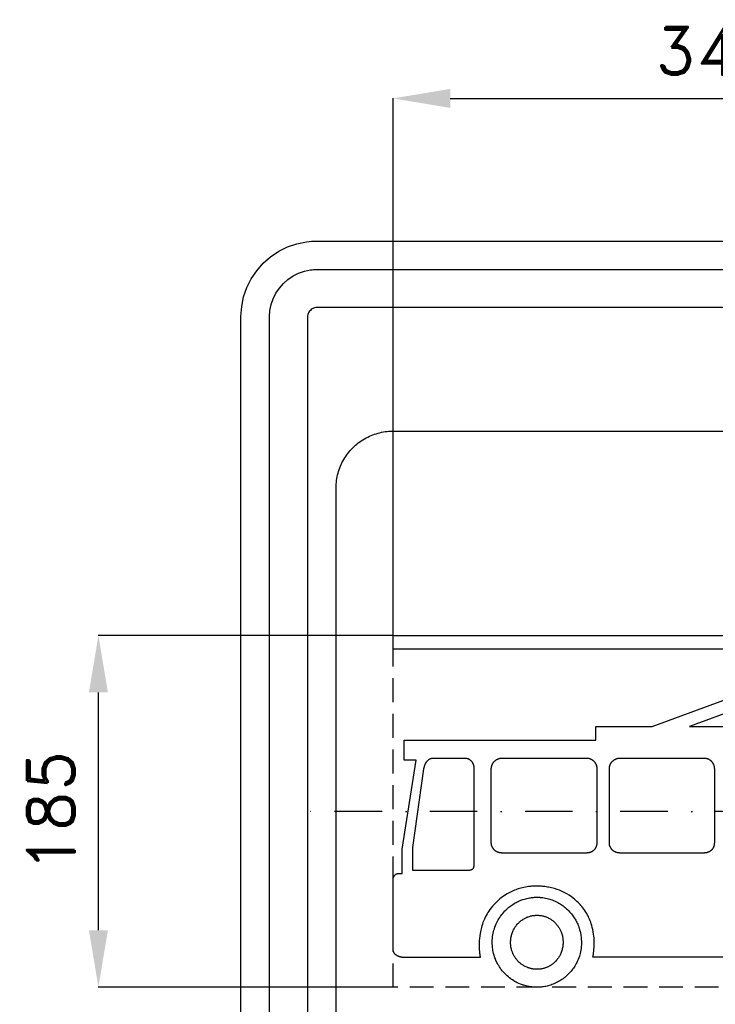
# Model space of a CAD drawing. Header units: millimetres. Extents: x -366 to 330, y -430 to 466.
# Tile 2 of 3: x -366 to 0, y -51 to 466. Entities that reach past the tile are written whole.
import ezdxf

# ---------------------------------------------------------------- set-up
doc = ezdxf.new("R2010")
doc.units = ezdxf.units.MM
doc.header["$LTSCALE"] = 5
doc.linetypes.add('ČERCHOVANÁX2', pattern=[2, 1, -0.5, 0, -0.5])
doc.linetypes.add('ČÁRKOVANÁX2', pattern=[1.5, 1, -0.5])
doc.layers.add('Kóty', color=2, linetype='Continuous')
doc.layers.add('Značka', color=7, linetype='Continuous')
doc.styles.get("Standard").update_dxf_attribs({"font": 'romand.shx', "height": 25})
doc.dimstyles.get("Standard").update_dxf_attribs({"dimtxt": 25, "dimasz": 30, "dimexe": 0.18, "dimexo": 0.0625, "dimgap": 12.5, "dimtad": 1, "dimdec": 0, "dimzin": 0, "dimdsep": 46, "dimtxsty": 'Standard', "dimcen": 0.09, "dimadec": 0, "dimazin": 0, "dimtfac": 1, "dimtdec": 0, "dimtofl": 0, "dimtmove": 0, "dimatfit": 3, "dimfxl": 1, "dimtolj": 1, "dimtzin": 0, "dimarcsym": 0})

# ---------------------------------------------------------------- blocks, each defined once
blk = doc.blocks.new('*D2')
at = {"layer": 'Defpoints', "color": 0, "transparency": 16777216}
for p in [(170, 425), (-169.91, 142.5), (170, 142.5)]:
    blk.add_point(p, dxfattribs=at)
at = {"layer": 'Kóty', "color": 0, "lineweight": -2, "transparency": 16777216}
for p, q in [((-169.91, 142.5625), (-169.91, 425.18)), ((-139.91, 425), (140, 425)), ((170, 142.5625), (170, 425.18))]:
    blk.add_line(p, q, dxfattribs=at)
at = {"layer": 'Kóty', "color": 0, "transparency": 16777216}
for points in [[(-139.91, 430), (-139.91, 420), (-169.91, 425)], [(140, 430), (140, 420), (170, 425)]]:
    blk.add_solid(points, dxfattribs=at)
at = {"layer": 'Kóty', "color": 0, "transparency": 16777216, "insert": (0.045, 450), "char_height": 25, "attachment_point": 5}
blk.add_mtext('\\A1;340', dxfattribs=at)
blk = doc.blocks.new('*D3')
at = {"layer": 'Defpoints', "color": 0, "transparency": 16777216}
for p in [(-325, 142.5625), (-169.91, 142.5625), (-170, -42.5)]:
    blk.add_point(p, dxfattribs=at)
at = {"layer": 'Kóty', "color": 0, "lineweight": -2, "transparency": 16777216}
for p, q in [((-169.9725, 142.5625), (-325.18, 142.5625)), ((-325, -12.5), (-325, 112.5625)), ((-170.0625, -42.5), (-325.18, -42.5))]:
    blk.add_line(p, q, dxfattribs=at)
at = {"layer": 'Kóty', "color": 0, "transparency": 16777216}
for points in [[(-330, 112.5625), (-320, 112.5625), (-325, 142.5625)], [(-330, -12.5), (-320, -12.5), (-325, -42.5)]]:
    blk.add_solid(points, dxfattribs=at)
at = {"layer": 'Kóty', "color": 0, "transparency": 16777216, "insert": (-350, 50.03125), "char_height": 25, "attachment_point": 5, "rotation": 90}
blk.add_mtext('\\A1;185', dxfattribs=at)

msp = doc.modelspace()

# ---------------------------------------------------------------- linework, layer by layer
at = {"layer": 'Značka', "color": 5}
for points in [[(-250, -310), (-250, 310), (-250, 310.157), (-250, 310.314), (-249.6, 315.479), (-248.6, 320.555), (-246.9, 325.464), (-244.6, 330.091), (-241.7, 334.402), (-238.3, 338.284), (-234.4, 341.717), (-230.1, 344.589), (-225.5, 346.906), (-220.6, 348.582), (-215.5, 349.654, -0.0367311), (-210.3, 349.999), (-210.2, 350), (-210, 350), (210, 350)], [(-235, -310), (-235, 310), (-235, 310.098), (-235, 310.196), (-234.8, 313.424), (-234.1, 316.597), (-233.1, 319.665), (-231.6, 322.557), (-229.8, 325.251), (-227.7, 327.678), (-225.3, 329.823), (-222.6, 331.618), (-219.7, 333.066), (-216.6, 334.114), (-213.4, 334.784, -0.0367287), (-210.2, 334.999), (-210.1, 335), (-210, 335), (210, 335)], [(-200, -120), (-200, 220), (-200, 220.118), (-199.999, 220.236, -0.0321818), (-199.728, 224.109, -0.0354451), (-198.937, 227.916, -0.0362718), (-197.692, 231.598, -0.0344147), (-195.941, 235.068, -0.0337102), (-193.786, 238.301, -0.0340811), (-191.213, 241.213, -0.0342091), (-188.302, 243.788, -0.0342289), (-185.068, 245.941, -0.0340264), (-181.595, 247.68, -0.0334163), (-177.916, 248.937, -0.0341134), (-174.107, 249.741, -0.0367486), (-170.236, 249.999), (-170.118, 250), (-170, 250), (170, 250)], [(47.11, -26.638), (-64.86, -26.638), (-64.85, -26.605), (-64.85, -26.572), (-64.82, -26.343), (-64.78, -26.114), (-64.75, -25.897), (-64.72, -25.681), (-64.69, -25.464), (-64.66, -25.247), (-64.63, -25.074), (-64.6, -24.9), (-64.58, -24.715), (-64.55, -24.529), (-64.55, -24.496), (-64.54, -24.463), (-64.52, -24.279), (-64.5, -24.094), (-64.46, -23.725), (-64.42, -23.355), (-64.33, -22.428), (-64.27, -21.5), (-64.22, -20.261), (-64.21, -19.022), (-64.24, -17.784), (-64.31, -16.549), (-64.4, -15.563), (-64.53, -14.582), (-64.73, -13.361), (-64.98, -12.148), (-65.22, -11.095), (-65.49, -10.051), (-65.74, -9.19), (-66.03, -8.339), (-66.34, -7.497), (-66.68, -6.666), (-66.97, -6.008), (-67.28, -5.359), (-67.69, -4.558), (-68.13, -3.771), (-68.63, -2.92), (-69.17, -2.087), (-69.64, -1.407), (-70.13, -0.743), (-70.64, -0.093), (-71.18, 0.541), (-71.62, 1.037), (-72.07, 1.52), (-72.66, 2.109), (-73.27, 2.681), (-74.64, 3.896), (-76.09, 5.022), (-77.36, 5.889), (-78.67, 6.677), (-80.02, 7.398), (-81.41, 8.046), (-82.54, 8.513), (-83.68, 8.924), (-85.13, 9.36), (-86.6, 9.738), (-87.39, 9.928), (-88.18, 10.101), (-88.84, 10.226), (-89.5, 10.333), (-90.16, 10.427), (-90.82, 10.506), (-91.35, 10.561), (-91.89, 10.605), (-92.55, 10.65), (-93.22, 10.683), (-93.96, 10.711), (-94.71, 10.723, 0.006132), (-95.33, 10.719), (-95.95, 10.7), (-96.58, 10.669), (-97.2, 10.626), (-97.69, 10.582), (-98.19, 10.529), (-98.81, 10.452), (-99.42, 10.362), (-100.33, 10.212), (-101.24, 10.035), (-101.98, 9.865), (-102.73, 9.675), (-103.46, 9.466), (-104.2, 9.237), (-104.78, 9.041), (-105.36, 8.832), (-106.08, 8.555), (-106.8, 8.259), (-107.91, 7.756), (-109.01, 7.205), (-109.9, 6.713), (-110.78, 6.187), (-111.64, 5.632), (-112.47, 5.045), (-113.13, 4.555), (-113.76, 4.043), (-114.54, 3.374), (-115.29, 2.681), (-116.2, 1.804), (-117.07, 0.891), (-117.76, 0.1), (-118.42, -0.72), (-119.04, -1.562), (-119.64, -2.428), (-120.09, -3.135), (-120.51, -3.857), (-121.01, -4.778), (-121.48, -5.714), (-121.95, -6.688), (-122.38, -7.676), (-122.71, -8.513), (-123.01, -9.361), (-123.29, -10.216), (-123.54, -11.08), (-123.72, -11.775), (-123.88, -12.475), (-124.07, -13.352), (-124.23, -14.233), (-124.43, -15.502), (-124.58, -16.777), (-124.67, -17.843), (-124.73, -18.912), (-124.76, -19.981), (-124.75, -21.05), (-124.72, -21.903), (-124.67, -22.756), (-124.59, -23.658), (-124.48, -24.557), (-124.46, -24.715), (-124.44, -24.873), (-124.44, -24.904), (-124.43, -24.934), (-124.42, -24.995), (-124.42, -25.056), (-124.39, -25.209), (-124.37, -25.361), (-124.34, -25.564), (-124.32, -25.767), (-124.29, -25.97), (-124.26, -26.174), (-124.23, -26.336), (-124.21, -26.499), (-124.19, -26.671), (-124.17, -26.844), (-124.16, -26.875), (-124.16, -26.905), (-130.74, -26.905), (-163.67, -26.905), (-163.69, -26.903), (-163.72, -26.902), (-163.91, -26.89), (-164.1, -26.876), (-164.27, -26.863), (-164.45, -26.848), (-164.63, -26.832), (-164.8, -26.815), (-164.94, -26.8), (-165.09, -26.785), (-165.27, -26.768), (-165.44, -26.745), (-165.64, -26.706), (-165.84, -26.658), (-166.01, -26.616), (-166.18, -26.572), (-166.35, -26.525), (-166.52, -26.474), (-166.65, -26.43), (-166.78, -26.385), (-166.95, -26.327), (-167.12, -26.263), (-167.31, -26.179), (-167.51, -26.087), (-167.67, -26.006), (-167.83, -25.922), (-167.98, -25.833), (-168.13, -25.739), (-168.25, -25.66), (-168.37, -25.577), (-168.51, -25.469), (-168.65, -25.355), (-168.77, -25.241), (-168.89, -25.122), (-168.99, -25.017), (-169.09, -24.909), (-169.18, -24.797), (-169.27, -24.682), (-169.34, -24.589), (-169.4, -24.493), (-169.48, -24.373), (-169.54, -24.25), (-169.63, -24.064), (-169.71, -23.874), (-169.77, -23.716), (-169.83, -23.555), (-169.87, -23.394), (-169.91, -23.231), (-169.94, -23.099), (-169.96, -22.966), (-169.97, -22.823), (-169.98, -22.679), (-169.98, -22.653), (-169.98, -22.628), (-169.98, -22.623), (-169.98, -22.618), (-169.99, -22.608), (-169.99, -22.599), (-169.99, -22.575), (-169.99, -22.55), (-169.99, -22.518), (-170, -22.485), (-170, -22.451), (-170, -22.418), (-170, -22.39), (-170, -22.362), (-170, -22.331), (-170, -22.3), (-170, -22.295), (-170, -22.289), (-170, 10.968), (-170, 14.301), (-170, 14.316), (-170, 14.331), (-169.98, 14.437), (-169.97, 14.542), (-169.96, 14.641), (-169.94, 14.739), (-169.92, 14.837), (-169.9, 14.934), (-169.88, 15.011), (-169.86, 15.089), (-169.84, 15.186), (-169.81, 15.281), (-169.77, 15.384), (-169.72, 15.484), (-169.68, 15.566), (-169.63, 15.647), (-169.59, 15.728), (-169.54, 15.807), (-169.5, 15.87), (-169.45, 15.931), (-169.4, 16.008), (-169.35, 16.083), (-169.28, 16.177), (-169.22, 16.27), (-169.16, 16.344), (-169.1, 16.417), (-169.03, 16.488), (-168.97, 16.557), (-168.91, 16.612), (-168.86, 16.666), (-168.79, 16.733), (-168.72, 16.796), (-168.65, 16.849), (-168.57, 16.898), (-168.51, 16.939), (-168.45, 16.98), (-168.39, 17.019), (-168.33, 17.056), (-168.28, 17.084), (-168.23, 17.111), (-168.16, 17.142), (-168.1, 17.171), (-168.01, 17.207), (-167.92, 17.241), (-167.85, 17.267), (-167.77, 17.289), (-167.7, 17.31), (-167.62, 17.327), (-167.56, 17.339), (-167.5, 17.35), (-167.43, 17.358), (-167.37, 17.365), (-167.36, 17.366), (-167.34, 17.367), (-167.34, 17.367), (-167.33, 17.367), (-167.33, 17.367), (-167.32, 17.367), (-167.31, 17.367), (-167.3, 17.367), (-167.28, 17.367), (-167.27, 17.367), (-167.26, 17.367), (-167.25, 17.367), (-167.24, 17.367), (-167.22, 17.367), (-165.2, 17.367), (-165.2, 30.181), (-157.84, 77.001), (-164.18, 77.001), (-164.18, 87.481), (-63.31, 87.481), (-63.31, 94.575), (-33.65, 94.575), (56.43, 127.832)]]:
    msp.add_lwpolyline(points, format="xyb", dxfattribs=at)
for points in [[(210, 315), (-210, 315), (-210, 315), (-210, 315), (-210.7, 314.955), (-211.3, 314.823), (-211.9, 314.615), (-212.5, 314.324), (-213.1, 313.964), (-213.5, 313.536), (-214, 313.05), (-214.3, 312.511), (-214.6, 311.933), (-214.8, 311.319), (-215, 310.685), (-215, 310.039), (-215, 310.02), (-215, 310), (-215, -310)], [(-169.91, 142.5), (169.89, 142.5)], [(48.6, 135.335), (-169.91, 135.335), (-169.91, 142.5)], [(76.08, 127.832), (-14, 94.575), (56.31, 94.575)], [(-148.98, 78.035), (-132, 78.035), (-132, 78.034), (-132, 78.034), (-131.97, 78.029), (-131.94, 78.025), (-131.92, 78.022), (-131.9, 78.019), (-131.87, 78.016), (-131.85, 78.014), (-131.83, 78.011), (-131.82, 78.008), (-131.8, 78.004), (-131.77, 78), (-131.75, 77.999), (-131.73, 77.998), (-131.69, 77.995), (-131.65, 77.993), (-131.54, 77.983), (-131.44, 77.971), (-131.3, 77.95), (-131.16, 77.923), (-131.02, 77.89), (-130.89, 77.851), (-130.78, 77.816), (-130.68, 77.777), (-130.55, 77.721), (-130.42, 77.661), (-130.26, 77.584), (-130.1, 77.502), (-129.97, 77.427), (-129.84, 77.346), (-129.72, 77.261), (-129.6, 77.172), (-129.51, 77.098), (-129.42, 77.022), (-129.31, 76.924), (-129.21, 76.823), (-129.07, 76.686), (-128.94, 76.545), (-128.83, 76.424), (-128.73, 76.3), (-128.63, 76.173), (-128.53, 76.044), (-128.46, 75.938), (-128.39, 75.831), (-128.3, 75.696), (-128.22, 75.558), (-128.14, 75.401), (-128.06, 75.241), (-128, 75.104), (-127.94, 74.965), (-127.89, 74.823), (-127.83, 74.68), (-127.79, 74.564), (-127.76, 74.447), (-127.72, 74.299), (-127.68, 74.15), (-127.63, 73.975), (-127.58, 73.8), (-127.55, 73.654), (-127.52, 73.506), (-127.5, 73.358), (-127.48, 73.209), (-127.47, 73.089), (-127.46, 72.97), (-127.45, 72.843), (-127.45, 72.715), (-127.45, 72.693), (-127.45, 72.671), (-127.45, 72.667), (-127.45, 72.662), (-127.45, 72.654), (-127.45, 72.646), (-127.45, 72.626), (-127.45, 72.606), (-127.45, 72.579), (-127.45, 72.551), (-127.45, 72.523), (-127.45, 72.495), (-127.45, 72.471), (-127.45, 72.448), (-127.45, 72.421), (-127.45, 72.395), (-127.45, 72.39), (-127.45, 72.385), (-127.45, 22.749), (-127.45, 22.744), (-127.45, 22.739), (-127.45, 22.707), (-127.45, 22.675), (-127.45, 22.646), (-127.45, 22.617), (-127.45, 22.589), (-127.45, 22.561), (-127.45, 22.539), (-127.45, 22.517), (-127.45, 22.491), (-127.45, 22.464), (-127.45, 22.278), (-127.45, 22.092), (-127.46, 21.937), (-127.47, 21.783), (-127.49, 21.63), (-127.5, 21.476), (-127.52, 21.354), (-127.54, 21.233), (-127.57, 21.082), (-127.61, 20.931), (-127.62, 20.83), (-127.64, 20.729), (-127.66, 20.647), (-127.68, 20.567), (-127.71, 20.488), (-127.73, 20.41), (-127.76, 20.35), (-127.78, 20.29), (-127.82, 20.218), (-127.85, 20.147), (-127.89, 20.079), (-127.92, 20.012), (-127.95, 19.959), (-127.99, 19.907), (-128.02, 19.858), (-128.06, 19.81), (-128.09, 19.772), (-128.12, 19.736), (-128.16, 19.692), (-128.2, 19.648), (-128.25, 19.595), (-128.3, 19.544), (-128.34, 19.506), (-128.38, 19.471), (-128.43, 19.439), (-128.47, 19.409), (-128.5, 19.386), (-128.54, 19.363), (-128.58, 19.336), (-128.63, 19.309), (-128.69, 19.271), (-128.77, 19.236), (-128.82, 19.208), (-128.88, 19.181), (-128.94, 19.157), (-129, 19.135), (-129.04, 19.119), (-129.09, 19.105), (-129.15, 19.091), (-129.21, 19.078), (-129.27, 19.061), (-129.34, 19.044), (-129.39, 19.033), (-129.45, 19.023), (-129.51, 19.014), (-129.56, 19.005), (-129.61, 18.998), (-129.65, 18.99), (-129.7, 18.98), (-129.75, 18.971), (-129.87, 18.956), (-129.99, 18.948), (-130.1, 18.941), (-130.2, 18.934), (-130.3, 18.928), (-130.4, 18.924), (-130.48, 18.921), (-130.56, 18.919), (-130.66, 18.918), (-130.75, 18.917), (-130.78, 18.917), (-130.81, 18.917), (-130.83, 18.917), (-130.85, 18.917), (-130.88, 18.917), (-130.9, 18.917), (-130.92, 18.917), (-130.94, 18.917), (-130.96, 18.917), (-130.98, 18.917), (-159.6, 18.917), (-159.6, 30.93), (-153.78, 72.385), (-153.78, 72.39), (-153.78, 72.395), (-153.78, 72.427), (-153.78, 72.46), (-153.78, 72.489), (-153.77, 72.518), (-153.77, 72.546), (-153.76, 72.573), (-153.76, 72.595), (-153.76, 72.617), (-153.75, 72.64), (-153.75, 72.662), (-153.75, 72.667), (-153.75, 72.671), (-153.74, 72.699), (-153.73, 72.727), (-153.72, 72.783), (-153.71, 72.839), (-153.68, 72.979), (-153.65, 73.119), (-153.6, 73.305), (-153.55, 73.489), (-153.5, 73.672), (-153.44, 73.854), (-153.4, 73.998), (-153.35, 74.14), (-153.29, 74.315), (-153.22, 74.488), (-153.14, 74.675), (-153.06, 74.86), (-152.99, 75.014), (-152.91, 75.166), (-152.84, 75.317), (-152.76, 75.467), (-152.69, 75.585), (-152.62, 75.702), (-152.52, 75.845), (-152.43, 75.986), (-152.32, 76.134), (-152.21, 76.279), (-152.12, 76.401), (-152.02, 76.519), (-151.91, 76.636), (-151.8, 76.749), (-151.72, 76.838), (-151.62, 76.924), (-151.51, 77.027), (-151.39, 77.126), (-151.27, 77.222), (-151.15, 77.314), (-151.04, 77.39), (-150.93, 77.461), (-150.82, 77.53), (-150.7, 77.594), (-150.61, 77.643), (-150.51, 77.688), (-150.39, 77.738), (-150.26, 77.786), (-150.14, 77.833), (-150.02, 77.876), (-149.91, 77.907), (-149.8, 77.932), (-149.7, 77.954), (-149.59, 77.972), (-149.5, 77.983), (-149.41, 77.991), (-149.32, 77.997), (-149.22, 77.999), (-149.21, 77.999), (-149.19, 78), (-149.18, 78.002), (-149.17, 78.004), (-149.15, 78.008), (-149.14, 78.012), (-149.11, 78.017), (-149.09, 78.022), (-149.07, 78.026), (-149.05, 78.029), (-149.03, 78.031), (-149.01, 78.033), (-149, 78.034), (-148.98, 78.035)], [(-112.74, 78.035), (-68.15, 78.035), (-68.14, 78.034), (-68.14, 78.034), (-68.11, 78.029), (-68.08, 78.025), (-68.06, 78.022), (-68.03, 78.019), (-68.01, 78.016), (-67.98, 78.014), (-67.96, 78.011), (-67.94, 78.008), (-67.91, 78.005), (-67.89, 78.001), (-67.89, 78), (-67.88, 78), (-67.86, 77.999), (-67.83, 77.998), (-67.78, 77.995), (-67.72, 77.992), (-67.59, 77.982), (-67.45, 77.968), (-67.27, 77.944), (-67.09, 77.912), (-66.91, 77.874), (-66.74, 77.829), (-66.6, 77.788), (-66.46, 77.742), (-66.29, 77.678), (-66.12, 77.607), (-65.94, 77.525), (-65.75, 77.436), (-65.61, 77.355), (-65.46, 77.268), (-65.32, 77.176), (-65.18, 77.079), (-65.07, 76.999), (-64.97, 76.916), (-64.84, 76.809), (-64.72, 76.698), (-64.57, 76.566), (-64.42, 76.429), (-64.31, 76.31), (-64.2, 76.187), (-64.09, 76.058), (-63.99, 75.926), (-63.91, 75.818), (-63.83, 75.706), (-63.75, 75.562), (-63.66, 75.415), (-63.58, 75.268), (-63.49, 75.12), (-63.43, 74.996), (-63.37, 74.871), (-63.31, 74.746), (-63.25, 74.619), (-63.21, 74.516), (-63.17, 74.413), (-63.12, 74.282), (-63.08, 74.15), (-63.03, 73.976), (-62.99, 73.8), (-62.95, 73.653), (-62.92, 73.506), (-62.9, 73.358), (-62.87, 73.209), (-62.86, 73.089), (-62.85, 72.97), (-62.84, 72.843), (-62.84, 72.715), (-62.84, 72.693), (-62.84, 72.671), (-62.84, 72.667), (-62.84, 72.662), (-62.84, 72.654), (-62.84, 72.646), (-62.84, 72.626), (-62.84, 72.606), (-62.84, 72.579), (-62.84, 72.551), (-62.84, 72.523), (-62.84, 72.495), (-62.84, 72.471), (-62.84, 72.448), (-62.84, 72.421), (-62.84, 72.395), (-62.84, 72.39), (-62.84, 72.385), (-62.84, 33.496), (-62.84, 33.491), (-62.84, 33.487), (-62.84, 33.454), (-62.84, 33.422), (-62.84, 33.394), (-62.84, 33.365), (-62.84, 33.339), (-62.84, 33.313), (-62.84, 33.293), (-62.84, 33.274), (-62.84, 33.251), (-62.84, 33.229), (-62.84, 33.201), (-62.84, 33.173), (-62.84, 33.117), (-62.84, 33.061), (-62.85, 32.922), (-62.87, 32.783), (-62.89, 32.6), (-62.92, 32.419), (-62.96, 32.24), (-63, 32.062), (-63.04, 31.922), (-63.09, 31.784), (-63.15, 31.615), (-63.22, 31.447), (-63.29, 31.263), (-63.37, 31.081), (-63.44, 30.932), (-63.51, 30.786), (-63.59, 30.643), (-63.68, 30.503), (-63.75, 30.392), (-63.83, 30.284), (-63.93, 30.151), (-64.03, 30.021), (-64.16, 29.871), (-64.28, 29.725), (-64.4, 29.609), (-64.51, 29.497), (-64.63, 29.39), (-64.76, 29.287), (-64.86, 29.207), (-64.96, 29.131), (-65.09, 29.04), (-65.23, 28.951), (-65.36, 28.865), (-65.5, 28.784), (-65.62, 28.72), (-65.74, 28.66), (-65.86, 28.604), (-65.98, 28.551), (-66.08, 28.51), (-66.18, 28.471), (-66.31, 28.425), (-66.44, 28.381), (-66.61, 28.327), (-66.78, 28.278), (-66.92, 28.242), (-67.06, 28.212), (-67.21, 28.186), (-67.35, 28.165), (-67.47, 28.152), (-67.59, 28.142), (-67.71, 28.135), (-67.84, 28.132), (-67.86, 28.132), (-67.88, 28.132), (-67.89, 28.131), (-67.89, 28.13), (-67.9, 28.128), (-67.91, 28.127), (-67.93, 28.124), (-67.95, 28.122), (-67.97, 28.119), (-68, 28.117), (-68.03, 28.115), (-68.05, 28.115), (-68.07, 28.114), (-68.09, 28.114), (-68.12, 28.114), (-68.14, 28.114), (-68.14, 28.114), (-68.15, 28.114), (-112.74, 28.114), (-112.75, 28.114), (-112.75, 28.114), (-112.78, 28.114), (-112.81, 28.114), (-112.84, 28.114), (-112.87, 28.115), (-112.9, 28.116), (-112.93, 28.118), (-112.95, 28.12), (-112.97, 28.123), (-112.99, 28.126), (-113.01, 28.13), (-113.02, 28.131), (-113.02, 28.132), (-113.05, 28.133), (-113.08, 28.135), (-113.13, 28.139), (-113.19, 28.143), (-113.33, 28.155), (-113.46, 28.17), (-113.65, 28.194), (-113.83, 28.223), (-114.01, 28.257), (-114.19, 28.297), (-114.33, 28.332), (-114.46, 28.372), (-114.63, 28.427), (-114.8, 28.488), (-114.99, 28.564), (-115.19, 28.647), (-115.34, 28.722), (-115.5, 28.803), (-115.65, 28.888), (-115.79, 28.977), (-115.91, 29.051), (-116.02, 29.127), (-116.16, 29.224), (-116.29, 29.326), (-116.45, 29.454), (-116.6, 29.589), (-116.72, 29.703), (-116.84, 29.82), (-116.96, 29.94), (-117.06, 30.063), (-117.15, 30.164), (-117.23, 30.268), (-117.33, 30.401), (-117.42, 30.538), (-117.51, 30.678), (-117.6, 30.821), (-117.67, 30.939), (-117.73, 31.06), (-117.79, 31.181), (-117.85, 31.304), (-117.89, 31.405), (-117.94, 31.506), (-117.99, 31.636), (-118.04, 31.767), (-118.09, 31.936), (-118.14, 32.107), (-118.18, 32.251), (-118.21, 32.397), (-118.24, 32.544), (-118.27, 32.692), (-118.28, 32.81), (-118.3, 32.93), (-118.31, 33.057), (-118.32, 33.184), (-118.32, 33.206), (-118.32, 33.229), (-118.32, 33.239), (-118.32, 33.248), (-118.32, 33.266), (-118.32, 33.283), (-118.32, 33.308), (-118.32, 33.333), (-118.32, 33.36), (-118.32, 33.388), (-118.32, 33.411), (-118.32, 33.434), (-118.32, 33.46), (-118.32, 33.487), (-118.32, 33.491), (-118.32, 33.496), (-118.32, 72.385), (-118.32, 72.39), (-118.32, 72.395), (-118.32, 72.427), (-118.32, 72.46), (-118.32, 72.489), (-118.32, 72.518), (-118.32, 72.546), (-118.32, 72.573), (-118.32, 72.595), (-118.32, 72.617), (-118.32, 72.64), (-118.32, 72.662), (-118.32, 72.667), (-118.32, 72.671), (-118.32, 72.699), (-118.31, 72.727), (-118.31, 72.783), (-118.31, 72.839), (-118.29, 72.979), (-118.28, 73.119), (-118.25, 73.305), (-118.22, 73.489), (-118.18, 73.673), (-118.13, 73.854), (-118.09, 73.998), (-118.05, 74.14), (-117.98, 74.315), (-117.91, 74.488), (-117.83, 74.683), (-117.75, 74.875), (-117.67, 75.029), (-117.58, 75.181), (-117.49, 75.33), (-117.4, 75.476), (-117.32, 75.591), (-117.24, 75.705), (-117.13, 75.847), (-117.02, 75.986), (-116.88, 76.142), (-116.74, 76.294), (-116.62, 76.416), (-116.5, 76.534), (-116.37, 76.648), (-116.24, 76.758), (-116.13, 76.844), (-116.02, 76.927), (-115.88, 77.029), (-115.73, 77.126), (-115.59, 77.215), (-115.45, 77.299), (-115.33, 77.367), (-115.21, 77.432), (-115.08, 77.494), (-114.96, 77.552), (-114.85, 77.597), (-114.75, 77.638), (-114.62, 77.686), (-114.48, 77.732), (-114.31, 77.791), (-114.15, 77.845), (-114, 77.884), (-113.85, 77.916), (-113.71, 77.943), (-113.56, 77.965), (-113.44, 77.979), (-113.32, 77.989), (-113.19, 77.996), (-113.07, 77.999), (-113.04, 77.999), (-113.02, 78), (-113.02, 78), (-113.01, 78.001), (-113.01, 78.003), (-113, 78.004), (-112.98, 78.008), (-112.96, 78.012), (-112.93, 78.017), (-112.9, 78.022), (-112.88, 78.026), (-112.85, 78.029), (-112.83, 78.031), (-112.8, 78.033), (-112.78, 78.035), (-112.75, 78.035), (-112.75, 78.035), (-112.74, 78.035)], [(-50.68, 78.035), (-6.33, 78.035), (-6.33, 78.034), (-6.32, 78.034), (-6.3, 78.029), (-6.27, 78.025), (-6.24, 78.022), (-6.21, 78.019), (-6.18, 78.016), (-6.15, 78.014), (-6.13, 78.011), (-6.11, 78.008), (-6.08, 78.005), (-6.06, 78.001), (-6.06, 78), (-6.05, 78), (-6.02, 77.999), (-6, 77.998), (-5.94, 77.995), (-5.89, 77.992), (-5.76, 77.982), (-5.62, 77.968), (-5.44, 77.944), (-5.26, 77.912), (-5.09, 77.874), (-4.91, 77.829), (-4.77, 77.788), (-4.63, 77.742), (-4.46, 77.678), (-4.29, 77.607), (-4.11, 77.525), (-3.93, 77.436), (-3.79, 77.355), (-3.64, 77.268), (-3.5, 77.176), (-3.37, 77.079), (-3.26, 77), (-3.15, 76.916), (-3.03, 76.808), (-2.9, 76.698), (-2.75, 76.566), (-2.6, 76.429), (-2.48, 76.311), (-2.37, 76.187), (-2.26, 76.058), (-2.16, 75.926), (-2.08, 75.818), (-2.01, 75.706), (-1.92, 75.562), (-1.83, 75.415), (-1.74, 75.268), (-1.66, 75.12), (-1.6, 74.996), (-1.54, 74.871), (-1.49, 74.746), (-1.43, 74.619), (-1.39, 74.516), (-1.36, 74.413), (-1.31, 74.282), (-1.27, 74.15), (-1.22, 73.976), (-1.17, 73.8), (-1.14, 73.653), (-1.11, 73.506), (-1.09, 73.358), (-1.07, 73.209), (-1.05, 73.089), (-1.04, 72.97), (-1.03, 72.843), (-1.02, 72.715), (-1.02, 72.693), (-1.02, 72.671), (-1.02, 72.667), (-1.02, 72.662), (-1.02, 72.654), (-1.02, 72.646), (-1.02, 72.626), (-1.02, 72.606), (-1.02, 72.579), (-1.01, 72.551), (-1.01, 72.523), (-1.01, 72.495), (-1.01, 72.471), (-1, 72.448), (-1, 72.421), (-1, 72.395), (-1, 72.39), (-1, 72.385), (-1, 33.496), (-1, 33.491), (-1, 33.487), (-1, 33.454), (-1.01, 33.422), (-1.01, 33.394), (-1.01, 33.365), (-1.01, 33.339), (-1.02, 33.313), (-1.02, 33.293), (-1.02, 33.274), (-1.02, 33.251), (-1.02, 33.229), (-1.02, 33.201), (-1.02, 33.173), (-1.03, 33.117), (-1.03, 33.061), (-1.04, 32.922), (-1.06, 32.783), (-1.08, 32.601), (-1.1, 32.419), (-1.14, 32.24), (-1.18, 32.062), (-1.21, 31.923), (-1.25, 31.784), (-1.31, 31.614), (-1.37, 31.447), (-1.45, 31.262), (-1.53, 31.081), (-1.61, 30.933), (-1.68, 30.786), (-1.77, 30.643), (-1.85, 30.503), (-1.92, 30.392), (-2, 30.284), (-2.1, 30.15), (-2.2, 30.021), (-2.33, 29.87), (-2.46, 29.725), (-2.58, 29.609), (-2.69, 29.497), (-2.81, 29.39), (-2.94, 29.287), (-3.04, 29.208), (-3.14, 29.131), (-3.28, 29.039), (-3.41, 28.951), (-3.55, 28.865), (-3.69, 28.784), (-3.81, 28.72), (-3.93, 28.66), (-4.05, 28.604), (-4.16, 28.551), (-4.26, 28.51), (-4.36, 28.471), (-4.48, 28.425), (-4.61, 28.381), (-4.78, 28.327), (-4.94, 28.278), (-5.09, 28.243), (-5.23, 28.212), (-5.38, 28.186), (-5.52, 28.165), (-5.64, 28.152), (-5.76, 28.142), (-5.88, 28.135), (-6.01, 28.132), (-6.03, 28.132), (-6.05, 28.132), (-6.06, 28.131), (-6.06, 28.13), (-6.07, 28.128), (-6.08, 28.127), (-6.1, 28.124), (-6.12, 28.122), (-6.15, 28.119), (-6.17, 28.117), (-6.2, 28.115), (-6.23, 28.115), (-6.26, 28.114), (-6.28, 28.114), (-6.3, 28.114), (-6.32, 28.114), (-6.33, 28.114), (-6.33, 28.114), (-50.68, 28.114), (-50.68, 28.114), (-50.69, 28.114), (-50.72, 28.114), (-50.74, 28.114), (-50.77, 28.114), (-50.8, 28.115), (-50.82, 28.116), (-50.85, 28.118), (-50.87, 28.12), (-50.89, 28.123), (-50.91, 28.126), (-50.94, 28.13), (-50.94, 28.131), (-50.94, 28.132), (-50.97, 28.133), (-51, 28.135), (-51.05, 28.139), (-51.11, 28.143), (-51.25, 28.155), (-51.39, 28.17), (-51.57, 28.194), (-51.75, 28.223), (-51.94, 28.257), (-52.12, 28.297), (-52.26, 28.333), (-52.4, 28.372), (-52.58, 28.426), (-52.76, 28.488), (-52.94, 28.563), (-53.12, 28.647), (-53.27, 28.722), (-53.42, 28.803), (-53.57, 28.888), (-53.72, 28.977), (-53.83, 29.051), (-53.94, 29.127), (-54.08, 29.224), (-54.22, 29.326), (-54.37, 29.454), (-54.53, 29.589), (-54.65, 29.703), (-54.77, 29.82), (-54.89, 29.94), (-55, 30.063), (-55.08, 30.164), (-55.17, 30.268), (-55.27, 30.401), (-55.36, 30.538), (-55.45, 30.678), (-55.53, 30.821), (-55.59, 30.94), (-55.65, 31.06), (-55.71, 31.181), (-55.77, 31.304), (-55.82, 31.405), (-55.86, 31.506), (-55.91, 31.636), (-55.96, 31.767), (-56.02, 31.936), (-56.07, 32.107), (-56.11, 32.251), (-56.14, 32.397), (-56.17, 32.544), (-56.19, 32.692), (-56.21, 32.81), (-56.22, 32.93), (-56.23, 33.057), (-56.24, 33.184), (-56.24, 33.206), (-56.24, 33.229), (-56.24, 33.239), (-56.24, 33.248), (-56.24, 33.266), (-56.24, 33.283), (-56.24, 33.308), (-56.24, 33.333), (-56.24, 33.36), (-56.24, 33.388), (-56.24, 33.411), (-56.24, 33.434), (-56.24, 33.46), (-56.24, 33.487), (-56.24, 33.491), (-56.24, 33.496), (-56.24, 72.385), (-56.24, 72.39), (-56.24, 72.395), (-56.24, 72.427), (-56.24, 72.46), (-56.24, 72.489), (-56.24, 72.518), (-56.24, 72.546), (-56.24, 72.573), (-56.24, 72.595), (-56.24, 72.617), (-56.24, 72.64), (-56.24, 72.662), (-56.24, 72.667), (-56.24, 72.671), (-56.24, 72.699), (-56.24, 72.727), (-56.23, 72.783), (-56.23, 72.839), (-56.22, 72.979), (-56.2, 73.119), (-56.18, 73.305), (-56.15, 73.489), (-56.11, 73.673), (-56.06, 73.854), (-56.02, 73.998), (-55.97, 74.14), (-55.9, 74.315), (-55.83, 74.488), (-55.75, 74.683), (-55.67, 74.875), (-55.59, 75.029), (-55.5, 75.181), (-55.41, 75.33), (-55.32, 75.476), (-55.24, 75.591), (-55.16, 75.705), (-55.05, 75.846), (-54.94, 75.986), (-54.81, 76.142), (-54.67, 76.294), (-54.55, 76.416), (-54.43, 76.534), (-54.31, 76.648), (-54.17, 76.758), (-54.07, 76.844), (-53.96, 76.927), (-53.82, 77.029), (-53.67, 77.126), (-53.53, 77.215), (-53.38, 77.299), (-53.26, 77.367), (-53.13, 77.432), (-53.01, 77.494), (-52.88, 77.552), (-52.78, 77.597), (-52.68, 77.638), (-52.55, 77.687), (-52.42, 77.732), (-52.25, 77.791), (-52.08, 77.845), (-51.93, 77.884), (-51.78, 77.916), (-51.64, 77.943), (-51.49, 77.965), (-51.37, 77.979), (-51.25, 77.989), (-51.12, 77.996), (-50.99, 77.999), (-50.97, 77.999), (-50.94, 78), (-50.94, 78), (-50.94, 78.001), (-50.93, 78.003), (-50.92, 78.004), (-50.9, 78.008), (-50.88, 78.012), (-50.85, 78.017), (-50.83, 78.022), (-50.8, 78.026), (-50.77, 78.029), (-50.75, 78.031), (-50.73, 78.033), (-50.71, 78.035), (-50.69, 78.035), (-50.68, 78.035), (-50.68, 78.035)], [(-94.24, 4.837), (-94.22, 4.836), (-94.2, 4.836), (-94.08, 4.831), (-93.97, 4.827), (-93.85, 4.824), (-93.74, 4.822), (-93.63, 4.821), (-93.52, 4.82), (-93.43, 4.82), (-93.34, 4.82), (-93.25, 4.819), (-93.16, 4.819), (-93.14, 4.819), (-93.13, 4.819), (-93.01, 4.813), (-92.89, 4.807), (-92.66, 4.792), (-92.43, 4.775), (-91.85, 4.722), (-91.27, 4.653), (-90.5, 4.539), (-89.74, 4.397), (-88.98, 4.231), (-88.23, 4.037), (-87.63, 3.865), (-87.04, 3.674), (-86.32, 3.411), (-85.6, 3.126), (-84.8, 2.788), (-84.01, 2.421), (-83.36, 2.091), (-82.73, 1.737), (-82.12, 1.364), (-81.51, 0.969), (-81.03, 0.64), (-80.57, 0.296), (-80, -0.152), (-79.44, -0.617), (-78.78, -1.188), (-78.14, -1.781), (-77.62, -2.293), (-77.12, -2.823), (-76.64, -3.366), (-76.18, -3.925), (-75.83, -4.382), (-75.48, -4.849), (-75.07, -5.445), (-74.67, -6.053), (-74.3, -6.652), (-73.94, -7.262), (-73.66, -7.782), (-73.39, -8.31), (-73.14, -8.845), (-72.89, -9.387), (-72.71, -9.825), (-72.54, -10.266), (-72.33, -10.821), (-72.14, -11.382), (-71.87, -12.264), (-71.63, -13.157), (-71.45, -13.906), (-71.3, -14.661), (-71.18, -15.42), (-71.08, -16.182), (-71.02, -16.796), (-70.98, -17.41), (-70.95, -18.183), (-70.94, -18.956), (-70.96, -20.048), (-71.03, -21.137), (-71.12, -22.042), (-71.25, -22.942), (-71.42, -23.835), (-71.62, -24.721), (-71.81, -25.422), (-72.02, -26.116), (-72.32, -26.971), (-72.65, -27.814), (-72.99, -28.621), (-73.37, -29.415), (-73.7, -30.063), (-74.05, -30.7), (-74.42, -31.324), (-74.82, -31.935), (-75.15, -32.415), (-75.49, -32.884), (-75.94, -33.456), (-76.4, -34.016), (-76.96, -34.677), (-77.54, -35.319), (-78.04, -35.836), (-78.56, -36.334), (-79.1, -36.816), (-79.65, -37.279), (-80.1, -37.638), (-80.57, -37.983), (-81.16, -38.396), (-81.76, -38.793), (-82.35, -39.166), (-82.95, -39.523), (-83.45, -39.805), (-83.97, -40.071), (-84.49, -40.326), (-85.01, -40.566), (-85.44, -40.749), (-85.87, -40.924), (-86.41, -41.131), (-86.95, -41.324), (-87.67, -41.556), (-88.4, -41.764), (-89.01, -41.919), (-89.62, -42.055), (-90.24, -42.174), (-90.86, -42.272), (-91.36, -42.338), (-91.87, -42.39), (-92.4, -42.433), (-92.94, -42.459), (-93.03, -42.462), (-93.13, -42.464), (-93.14, -42.466), (-93.16, -42.467), (-93.19, -42.47), (-93.22, -42.473), (-93.3, -42.479), (-93.39, -42.484), (-93.5, -42.49), (-93.61, -42.494), (-93.72, -42.497), (-93.83, -42.498), (-93.92, -42.499), (-94.01, -42.5), (-94.11, -42.5), (-94.2, -42.5), (-94.22, -42.5), (-94.24, -42.5), (-94.25, -42.5), (-94.27, -42.5), (-94.31, -42.5), (-94.34, -42.5), (-94.43, -42.5), (-94.52, -42.5), (-94.64, -42.499), (-94.75, -42.497), (-94.87, -42.494), (-94.98, -42.491), (-95.07, -42.487), (-95.17, -42.482), (-95.28, -42.473), (-95.4, -42.464), (-95.67, -42.452), (-95.95, -42.442), (-96.18, -42.429), (-96.41, -42.41), (-96.63, -42.388), (-96.86, -42.364), (-97.04, -42.343), (-97.22, -42.319), (-97.44, -42.286), (-97.67, -42.25), (-98.33, -42.147), (-98.99, -42.031), (-99.53, -41.917), (-100.07, -41.785), (-100.61, -41.64), (-101.15, -41.482), (-101.57, -41.345), (-102, -41.198), (-102.52, -40.998), (-103.05, -40.789), (-103.85, -40.458), (-104.65, -40.101), (-105.3, -39.776), (-105.94, -39.425), (-106.56, -39.054), (-107.18, -38.663), (-107.66, -38.337), (-108.13, -37.997), (-108.71, -37.556), (-109.28, -37.1), (-109.94, -36.534), (-110.58, -35.945), (-111.1, -35.436), (-111.6, -34.91), (-112.09, -34.369), (-112.55, -33.813), (-112.91, -33.358), (-113.26, -32.894), (-113.68, -32.303), (-114.08, -31.699), (-114.45, -31.103), (-114.81, -30.495), (-115.09, -29.981), (-115.36, -29.458), (-115.62, -28.93), (-115.86, -28.395), (-116.04, -27.963), (-116.21, -27.527), (-116.42, -26.978), (-116.61, -26.424), (-116.88, -25.558), (-117.12, -24.681), (-117.29, -23.943), (-117.44, -23.199), (-117.56, -22.45), (-117.66, -21.696), (-117.72, -21.09), (-117.77, -20.482), (-117.8, -19.72), (-117.81, -18.956), (-117.79, -17.852), (-117.73, -16.75), (-117.64, -15.834), (-117.5, -14.924), (-117.33, -14.019), (-117.13, -13.123), (-116.94, -12.413), (-116.72, -11.711), (-116.42, -10.846), (-116.08, -9.991), (-115.75, -9.173), (-115.38, -8.368), (-115.05, -7.71), (-114.7, -7.066), (-114.32, -6.434), (-113.93, -5.815), (-113.59, -5.328), (-113.25, -4.852), (-112.8, -4.27), (-112.34, -3.7), (-111.77, -3.032), (-111.18, -2.384), (-110.68, -1.863), (-110.15, -1.36), (-109.61, -0.875), (-109.05, -0.407), (-108.6, -0.047), (-108.13, 0.3), (-107.54, 0.715), (-106.94, 1.112), (-106.34, 1.487), (-105.73, 1.845), (-105.22, 2.128), (-104.7, 2.397), (-104.17, 2.652), (-103.64, 2.893), (-103.2, 3.077), (-102.77, 3.25), (-102.22, 3.453), (-101.66, 3.643), (-100.93, 3.876), (-100.2, 4.086), (-99.58, 4.244), (-98.95, 4.383), (-98.32, 4.506), (-97.69, 4.609), (-97.18, 4.678), (-96.67, 4.735), (-96.13, 4.782), (-95.59, 4.812), (-95.49, 4.816), (-95.4, 4.819), (-95.38, 4.819), (-95.36, 4.819), (-95.33, 4.819), (-95.29, 4.819), (-95.21, 4.819), (-95.12, 4.82), (-95.01, 4.82), (-94.89, 4.821), (-94.78, 4.822), (-94.66, 4.824), (-94.57, 4.826), (-94.47, 4.828), (-94.37, 4.832), (-94.27, 4.836), (-94.25, 4.836), (-94.24, 4.837)], [(-94.24, -4.627), (-94.23, -4.627), (-94.22, -4.628), (-94.15, -4.633), (-94.08, -4.637), (-94.01, -4.639), (-93.95, -4.641), (-93.88, -4.643), (-93.81, -4.644), (-93.76, -4.644), (-93.7, -4.644), (-93.64, -4.644), (-93.57, -4.645), (-93.02, -4.675), (-92.48, -4.742), (-92.02, -4.812), (-91.57, -4.895), (-91.12, -4.996), (-90.67, -5.115), (-90.32, -5.22), (-89.97, -5.338), (-89.53, -5.501), (-89.1, -5.678), (-88.63, -5.882), (-88.17, -6.102), (-87.79, -6.301), (-87.42, -6.514), (-87.05, -6.739), (-86.7, -6.976), (-86.42, -7.173), (-86.15, -7.379), (-85.82, -7.646), (-85.49, -7.924), (-85.11, -8.272), (-84.73, -8.634), (-84.44, -8.946), (-84.15, -9.268), (-83.87, -9.599), (-83.6, -9.938), (-83.39, -10.215), (-83.19, -10.497), (-82.94, -10.855), (-82.71, -11.221), (-82.5, -11.584), (-82.29, -11.954), (-82.13, -12.268), (-81.98, -12.586), (-81.83, -12.908), (-81.69, -13.233), (-81.59, -13.496), (-81.49, -13.76), (-81.37, -14.093), (-81.25, -14.429), (-81.1, -14.958), (-80.96, -15.493), (-80.87, -15.942), (-80.78, -16.394), (-80.71, -16.848), (-80.66, -17.304), (-80.62, -17.67), (-80.59, -18.037), (-80.57, -18.496), (-80.57, -18.956), (-80.58, -19.603), (-80.62, -20.248), (-80.68, -20.782), (-80.75, -21.313), (-80.85, -21.84), (-80.97, -22.362), (-81.07, -22.777), (-81.19, -23.187), (-81.36, -23.695), (-81.55, -24.196), (-81.75, -24.678), (-81.96, -25.153), (-82.15, -25.54), (-82.35, -25.92), (-82.57, -26.294), (-82.8, -26.661), (-82.99, -26.949), (-83.19, -27.232), (-83.45, -27.58), (-83.72, -27.921), (-84.04, -28.318), (-84.39, -28.704), (-84.68, -29.014), (-84.98, -29.314), (-85.29, -29.604), (-85.62, -29.883), (-85.88, -30.099), (-86.15, -30.306), (-86.49, -30.553), (-86.85, -30.79), (-87.19, -31.015), (-87.54, -31.231), (-87.84, -31.401), (-88.14, -31.563), (-88.45, -31.718), (-88.76, -31.864), (-89.01, -31.976), (-89.26, -32.082), (-89.58, -32.207), (-89.91, -32.323), (-90.33, -32.464), (-90.77, -32.59), (-91.13, -32.685), (-91.49, -32.768), (-91.86, -32.842), (-92.23, -32.904), (-92.52, -32.946), (-92.82, -32.981), (-93.14, -33.01), (-93.45, -33.031), (-93.51, -33.034), (-93.57, -33.036), (-93.58, -33.036), (-93.59, -33.036), (-93.61, -33.036), (-93.63, -33.036), (-93.68, -33.036), (-93.73, -33.036), (-93.8, -33.036), (-93.87, -33.036), (-93.93, -33.036), (-94, -33.036), (-94.05, -33.036), (-94.11, -33.036), (-94.17, -33.036), (-94.24, -33.036), (-94.32, -33.036), (-94.41, -33.036), (-94.48, -33.036), (-94.55, -33.036), (-94.62, -33.036), (-94.7, -33.036), (-94.75, -33.036), (-94.81, -33.036), (-94.87, -33.036), (-94.93, -33.036), (-94.95, -33.036), (-94.96, -33.036), (-94.98, -33.035), (-95, -33.034), (-95.04, -33.032), (-95.08, -33.03), (-95.18, -33.023), (-95.28, -33.015), (-95.42, -33.002), (-95.55, -32.988), (-95.69, -32.972), (-95.82, -32.955), (-95.93, -32.941), (-96.04, -32.927), (-96.17, -32.911), (-96.31, -32.894), (-96.71, -32.832), (-97.11, -32.754), (-97.44, -32.681), (-97.77, -32.601), (-98.1, -32.512), (-98.42, -32.415), (-98.67, -32.333), (-98.92, -32.244), (-99.23, -32.126), (-99.53, -32.002), (-100.01, -31.799), (-100.49, -31.58), (-100.87, -31.384), (-101.25, -31.172), (-101.62, -30.949), (-101.98, -30.713), (-102.27, -30.516), (-102.54, -30.309), (-102.88, -30.037), (-103.21, -29.757), (-103.6, -29.415), (-103.98, -29.062), (-104.29, -28.758), (-104.58, -28.442), (-104.86, -28.118), (-105.14, -27.785), (-105.34, -27.512), (-105.55, -27.234), (-105.79, -26.876), (-106.02, -26.513), (-106.24, -26.157), (-106.45, -25.795), (-106.61, -25.49), (-106.77, -25.179), (-106.92, -24.865), (-107.06, -24.548), (-107.16, -24.291), (-107.26, -24.033), (-107.39, -23.706), (-107.5, -23.376), (-107.66, -22.864), (-107.79, -22.346), (-107.89, -21.907), (-107.98, -21.466), (-108.05, -21.021), (-108.1, -20.574), (-108.14, -20.215), (-108.16, -19.856), (-108.18, -19.406), (-108.19, -18.956), (-108.18, -18.299), (-108.14, -17.644), (-108.09, -17.097), (-108.01, -16.553), (-107.91, -16.011), (-107.79, -15.473), (-107.68, -15.047), (-107.56, -14.625), (-107.38, -14.105), (-107.18, -13.592), (-106.99, -13.102), (-106.78, -12.62), (-106.59, -12.224), (-106.39, -11.836), (-106.17, -11.454), (-105.94, -11.08), (-105.75, -10.785), (-105.55, -10.496), (-105.29, -10.142), (-105.02, -9.795), (-104.69, -9.398), (-104.34, -9.012), (-104.04, -8.701), (-103.74, -8.401), (-103.42, -8.109), (-103.09, -7.829), (-102.82, -7.611), (-102.55, -7.402), (-102.19, -7.151), (-101.83, -6.908), (-101.49, -6.678), (-101.13, -6.458), (-100.83, -6.285), (-100.52, -6.122), (-100.2, -5.967), (-99.89, -5.822), (-99.63, -5.712), (-99.37, -5.608), (-99.05, -5.488), (-98.72, -5.375), (-98.28, -5.23), (-97.84, -5.098), (-97.46, -5.001), (-97.09, -4.916), (-96.71, -4.841), (-96.33, -4.778), (-96.02, -4.735), (-95.72, -4.7), (-95.39, -4.67), (-95.07, -4.65), (-95.01, -4.647), (-94.96, -4.645), (-94.95, -4.645), (-94.93, -4.645), (-94.91, -4.645), (-94.89, -4.644), (-94.84, -4.644), (-94.78, -4.644), (-94.71, -4.644), (-94.64, -4.643), (-94.57, -4.642), (-94.5, -4.64), (-94.44, -4.638), (-94.38, -4.635), (-94.32, -4.632), (-94.26, -4.628), (-94.25, -4.627), (-94.24, -4.627)]]:
    msp.add_lwpolyline(points, dxfattribs=at)
at = {"layer": 'Značka', "color": 6, "linetype": 'ČÁRKOVANÁX2', "ltscale": 2.5}
msp.add_lwpolyline([(-170, -42.5), (-170, 142.5), (170, 142.5), (170, -42.5), (-170, -42.5)], dxfattribs=at)
at = {"layer": 'Značka', "color": 6, "linetype": 'ČERCHOVANÁX2', "ltscale": 5}
msp.add_lwpolyline([(225, 50), (-225, 50)], dxfattribs=at)

# ---------------------------------------------------------------- dimensions: what is measured, and where the dimension line sits
at = {"layer": 'Kóty'}
dim = msp.add_linear_dim(base=(170, 425), p1=(-169.91, 142.5), p2=(170, 142.5), dimstyle='Standard', dxfattribs=at)
dim.commit()
dim.dimension.update_dxf_attribs({"geometry": '*D2', "text_midpoint": (0.045, 450)})
dim = msp.add_linear_dim(base=(-325, 142.562), p1=(-170, -42.5), p2=(-169.91, 142.562), angle=90, dimstyle='Standard', dxfattribs=at)
dim.commit()
dim.dimension.update_dxf_attribs({"geometry": '*D3', "text_midpoint": (-350, 50.031)})

doc.saveas('drawing.dxf')
